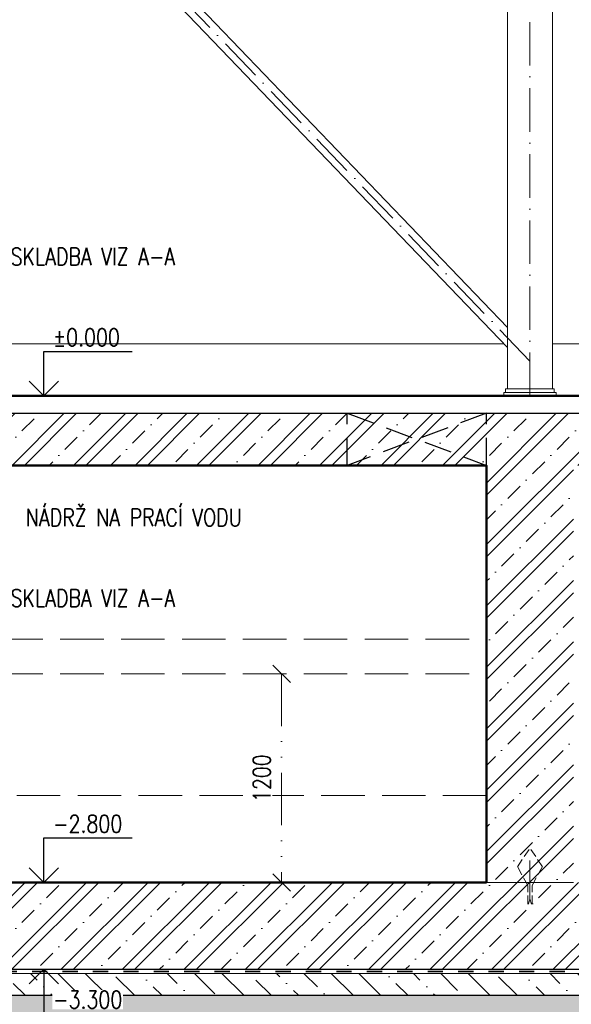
# Model space of a CAD drawing. Header units: millimetres. Extents: x -25606 to 96684, y -22894 to 47132.
# Tile 9 of 89: x 6776 to 9946, y -15815 to -10149. Entities that reach past the tile are written whole.
import ezdxf
from ezdxf import colors
from ezdxf.entities.mleader import LeaderData, LeaderLine
from ezdxf.math import Vec2, Vec3

# ---------------------------------------------------------------- set-up
doc = ezdxf.new("R2010")
doc.units = ezdxf.units.MM
doc.header["$LTSCALE"] = 50
for name, pattern in [('A_CARA_07', [7, 5, -2]), ('A_CARA_15', [7.6, 5, -1.3, 0, -1.3]), ('A_CARA_16', [11.4, 6, -1.8, 0, -1.8, 0, -1.8]), ('HIDDEN', [9.525, 6.35, -3.175]), ('IZOL', [3.5, 1.75, -1.75])]:
    doc.linetypes.add(name, pattern=pattern)
doc.layers.get('Defpoints').update_dxf_attribs({"color": 132})
for name, color, linetype, lineweight in [('CA_HYDROIZOLACE', 62, 'IZOL', 35), ('CA_KOTY', 3, 'Continuous', 25), ('CA_NEVHRA', 3, 'HIDDEN', 25), ('CA_OK18', 5, 'Continuous', 18), ('CA_OSY', 5, 'A_CARA_15', 18), ('CA_POHHRA18', 8, 'Continuous', 18), ('CA_POHHRA25', 7, 'Continuous', 25), ('CA_REZY', 1, 'Continuous', 50), ('CA_SRAFY', 9, 'Continuous', 13), ('CA_TEXT25', 7, 'Continuous', 25), ('CA_TG', 9, 'A_CARA_16', 13)]:
    doc.layers.add(name, color=color, linetype=linetype, lineweight=lineweight)
doc.layers.add('Obrysy', color=2, linetype='Continuous')
doc.styles.add('ROMANS', font='romans.shx', dxfattribs={"width": 0.8})
doc.dimstyles.new('A-50_(2.5)', dxfattribs={"dimscale": 50, "dimtxt": 2, "dimasz": 2, "dimexe": 1, "dimexo": 2, "dimgap": 0, "dimtad": 0, "dimdec": 0, "dimrnd": 1, "dimtxsty": 'ROMANS', "dimblk1": 'OBLIQUE', "dimblk2": 'OBLIQUE', "dimsah": 1, "dimcen": 2, "dimclrd": 256, "dimclre": 256, "dimclrt": 256, "dimadec": 1, "dimazin": 2, "dimtfac": 0.714286, "dimtdec": 0, "dimtmove": 0, "dimatfit": 3, "dimldrblk": 'DOTSMALL', "dimfxl": 7, "dimfxlon": 1, "dimtvp": 1.142857, "dimtfill": 1, "dimtolj": 1, "dimlwd": -1, "dimlwe": -1, "dimarcsym": 0})

# ---------------------------------------------------------------- blocks, each defined once
blk = doc.blocks.new('_Oblique')
at = {"color": 0, "linetype": 'ByBlock', "lineweight": -2}
blk.add_line((-0.5, -0.5), (0.5, 0.5), dxfattribs=at)
blk = doc.blocks.new('*D210')
at = {"layer": 'CA_TG', "transparency": 16777216}
for p, q in [((8281.4, -13913.6), (8231.4, -13913.6)), ((8281.4, -13913.6), (8281.4, -15113.6)), ((8281.4, -15113.6), (8231.4, -15113.6))]:
    blk.add_line(p, q, dxfattribs=at)
at = {"layer": 'Defpoints', "color": 0, "linetype": 'Continuous', "transparency": 16777216}
for p in [(8311.5, -13913.6), (8281.4, -15113.6), (8311.5, -15113.6)]:
    blk.add_point(p, dxfattribs=at)
at = {"layer": 'CA_TG', "linetype": 'Continuous', "transparency": 16777216, "xscale": 100, "yscale": 100, "zscale": 100}
for p, rotation in [((8281.4, -13913.6), 90), ((8281.4, -15113.6), 270)]:
    blk.add_blockref('_Oblique', p, dxfattribs=dict(at, rotation=rotation))
at = {"layer": 'CA_TG', "linetype": 'Continuous', "transparency": 16777216, "insert": (8167.1, -14513.6), "char_height": 100, "attachment_point": 5, "rotation": 90, "style": 'ROMANS', "bg_fill": 3, "box_fill_scale": 1.1, "bg_fill_color": 256, "bg_fill_true_color": 13158600, "bg_fill_transparency": 0}
blk.add_mtext('\\A1;1200', dxfattribs=at)
blk = doc.blocks.new('_DotSmall')
at = {"color": 0, "linetype": 'ByBlock', "const_width": 0.5}
blk.add_lwpolyline([(-0.0625, 0, 1), (0.0625, 0, 1)], format="xyb", close=True, dxfattribs=at)
blk = doc.blocks.new('*D252')
at = {"layer": 'CA_KOTY', "transparency": 16777216}
for p, q in [((3708.8, -16355), (3708.8, -16755)), ((15708.8, -16355), (15708.8, -16755)), ((3708.8, -16705), (15708.8, -16705))]:
    blk.add_line(p, q, dxfattribs=at)
at = {"layer": 'Defpoints', "color": 0, "transparency": 16777216}
for p in [(3708.8, -15613.6), (15708.8, -15613.6), (15708.8, -16705)]:
    blk.add_point(p, dxfattribs=at)
at = {"layer": 'CA_KOTY', "transparency": 16777216, "xscale": 100, "yscale": 100, "zscale": 100, "rotation": 180}
blk.add_blockref('_Oblique', (3708.8, -16705), dxfattribs=at)
at = {"layer": 'CA_KOTY', "transparency": 16777216, "xscale": 100, "yscale": 100, "zscale": 100}
blk.add_blockref('_Oblique', (15708.8, -16705), dxfattribs=at)
at = {"layer": 'CA_KOTY', "transparency": 16777216, "insert": (9708.8, -16590.7), "char_height": 100, "attachment_point": 5, "style": 'ROMANS', "bg_fill": 3, "box_fill_scale": 1.1, "bg_fill_color": 256, "bg_fill_true_color": 13158600, "bg_fill_transparency": 0}
blk.add_mtext('\\A1;12000', dxfattribs=at)
blk = doc.blocks.new('_Dot')
at = {"layer": 'Obrysy', "color": 0, "lineweight": -2}
blk.add_line((-0.5, 0), (-1, 0), dxfattribs=at)
at = {"layer": 'Obrysy', "color": 0, "const_width": 0.5}
blk.add_lwpolyline([(-0.25, 0, 1), (0.25, 0, 1)], format="xyb", close=True, dxfattribs=at)

msp = doc.modelspace()

# ---------------------------------------------------------------- hatches: boundary and pattern name
at = {"layer": 'CA_SRAFY', "transparency": 33554687}
h = msp.add_hatch(dxfattribs=at)
h.set_pattern_fill('ZELEZOBETON', color=256, scale=50)
h.set_pattern_definition([(45, (0, 0), (-176.7767, 176.7767), []), (45, (70.7, 0), (-176.7767, 176.7767), []), (45, (212.13, 0), (-106.066, 247.4874), [100, -50, 0, -50])])
h.paths.add_polyline_path([(15708.76, -12313.6), (15368.76, -12313.6), (15308.76, -12313.6), (15208.76, -12313.6), (15208.76, -12413.6), (4208.76, -12413.6), (4208.76, -12313.6), (4048.76, -12313.6), (3808.76, -12313.6), (3708.76, -12313.6), (3708.76, -15613.6), (15708.76, -15613.6)])
h.paths.add_polyline_path([(9958.76, -15113.6), (9958.76, -12713.6), (15208.76, -12713.6), (15208.76, -15113.6)], flags=16)
h.paths.add_polyline_path([(9458.76, -15113.6), (4208.76, -15113.6), (4208.76, -12713.6), (9458.76, -12713.6)], flags=16)
h = msp.add_hatch(dxfattribs=at)
h.set_pattern_fill('ZEM_NASYPANA', color=256, scale=80)
h.set_pattern_definition([(45, (0, 0), (0, 226.2742), [80, -240]), (135, (169.7, 113.14), (-226.2742, 2e-14), [80, -240])])
h.paths.add_polyline_path([(18966.46, -12363.6), (18966.46, -12428.6), (19148.76, -12428.6), (19148.76, -14688.6), (20308.76, -14688.6), (20308.76, -12363.6)])
h.paths.add_polyline_path([(17047.04, -12428.6), (17047.04, -12363.6), (15788.76, -12363.6), (15788.76, -13063.6), (15733.76, -13063.6), (15733.76, -14688.6), (16748.76, -14688.6), (16748.76, -12428.6)])
edge = h.paths.add_edge_path()
edge.add_arc((3428.13, -13363.6), 62.5, 0, 360)
h.paths.add_polyline_path([(3683.76, -13063.6), (3628.76, -13063.6), (3628.76, -12363.6), (2708.76, -12363.6), (2708.76, -15763.6), (3558.76, -15763.6), (3558.76, -15613.6), (3683.76, -15613.6)])
h = msp.add_hatch(dxfattribs=at)
h.set_pattern_fill('ANSI36', color=256, scale=35, angle=90)
h.paths.add_polyline_path([(15858.76, -15613.6), (15733.76, -15613.6), (15733.76, -15638.6), (3683.76, -15638.6), (3683.76, -15613.6), (3558.76, -15613.6), (3558.76, -15763.6), (15858.76, -15763.6)])
h = msp.add_hatch(dxfattribs=at)
h.set_pattern_fill('AR-CONC', color=256, scale=3)
h.paths.add_polyline_path([(16996.99, -15763.6), (2708.76, -15763.6), (2708.76, -16263.6), (16708.76, -16263.6)])

# ---------------------------------------------------------------- linework, layer by layer
at = {"layer": 'CA_HYDROIZOLACE'}
msp.add_lwpolyline([(3696.26, -12313.6), (3696.26, -15626.1), (15721.26, -15626.1), (15721.26, -12313.6)], dxfattribs=at)
at = {"layer": 'CA_KOTY'}
for points in [[(6830.41, -12229.6), (6914.41, -12313.6), (6998.41, -12229.6), (6914.41, -12313.6), (6830.41, -12229.6), (6914.41, -12313.6), (6914.41, -12057.68), (7421.54, -12057.68)], [(6830.41, -15029.6), (6914.41, -15113.6), (6998.41, -15029.6), (6914.41, -15113.6), (6830.41, -15029.6), (6914.41, -15113.6), (6914.41, -14857.68), (7421.54, -14857.68)], [(6830.41, -15697.6), (6914.41, -15613.6), (6998.41, -15697.6), (6914.41, -15613.6), (6830.41, -15697.6), (6914.41, -15613.6), (6914.41, -15869.52), (7421.54, -15869.52)]]:
    msp.add_lwpolyline(points, dxfattribs=at)
at = {"layer": 'CA_NEVHRA', "ltscale": 0.5}
msp.add_lwpolyline([(8658.76, -12413.6), (9458.76, -12713.6), (9458.76, -12413.6), (8658.76, -12713.6)], close=True, dxfattribs=at)
at = {"layer": 'CA_OK18', "ltscale": 0.25}
for p, q in [((9578.76, -6026.6), (9578.76, -12273.6)), ((9838.76, -12273.6), (9838.76, -6026.6)), ((9578.76, -12035.76), (6816.69, -9153.6)), ((6927.49, -9153.6), (9578.76, -11920.14))]:
    msp.add_line(p, q, dxfattribs=at)
for points in [[(9558.76, -12313.6), (9858.76, -12313.6), (9858.76, -12293.6), (9558.76, -12293.6)], [(9848.76, -12293.6), (9568.76, -12293.6), (9568.76, -12273.6), (9848.76, -12273.6)]]:
    msp.add_lwpolyline(points, close=True, dxfattribs=at)
at = {"layer": 'CA_OSY'}
for p, q in [((9708.76, -12313.6), (9708.76, -4863.09)), ((9708.76, -12113.6), (6833.76, -9113.6))]:
    msp.add_line(p, q, dxfattribs=at)
at = {"layer": 'CA_POHHRA18'}
msp.add_line((9838.76, -12013.6), (10033.76, -12013.6), dxfattribs=at)
msp.add_lwpolyline([(3683.76, -12313.6), (3683.76, -15638.6), (15733.76, -15638.6), (15733.76, -12313.6)], dxfattribs=at)
at = {"layer": 'CA_POHHRA25'}
for p, q in [((4208.76, -12413.6), (15208.76, -12413.6)), ((2708.76, -15763.6), (16997.43, -15763.6))]:
    msp.add_line(p, q, dxfattribs=at)
msp.add_lwpolyline([(3708.76, -12313.6), (3708.76, -15613.6), (15708.76, -15613.6), (15708.76, -12313.6)], dxfattribs=at)
at = {"layer": 'CA_REZY'}
msp.add_line((4048.76, -12313.6), (15368.76, -12313.6), dxfattribs=at)
msp.add_lwpolyline([(4208.76, -12713.6), (4208.76, -15113.6), (9458.76, -15113.6), (9458.76, -12713.6)], close=True, dxfattribs=at)
at = {"layer": 'CA_SRAFY'}
msp.add_line((9458.76, -15113.6), (9958.76, -15113.6), dxfattribs=at)
at = {"layer": 'CA_SRAFY', "linetype": 'A_CARA_07', "ltscale": 0.2}
for points in [[(9696.56, -15239.82), (9696.56, -15131.82), (9636.76, -15023.82), (9708.76, -14915.82)], [(9720.96, -15239.82), (9720.96, -15131.82), (9780.76, -15023.82), (9708.76, -14915.82)]]:
    msp.add_lwpolyline(points, dxfattribs=at)
at = {"layer": 'CA_SRAFY', "ltscale": 0.5}
msp.add_lwpolyline([(9708.76, -14988.6), (9708.76, -15208.6), (9699.76, -15238.6), (9708.76, -15208.6), (9717.76, -15238.6)], dxfattribs=at)
at = {"layer": 'CA_TG', "linetype": 'A_CARA_07'}
for p, q in [((4208.76, -13713.6), (9458.76, -13713.6)), ((4208.76, -13913.6), (9458.76, -13913.6)), ((9458.76, -14613.6), (4208.76, -14613.6))]:
    msp.add_line(p, q, dxfattribs=at)

# ---------------------------------------------------------------- next in the draw order: texts
at = {"layer": 'CA_KOTY', "char_height": 100, "width": 1.833200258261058e-12, "attachment_point": 7, "style": 'ROMANS', "bg_fill": 3, "box_fill_scale": 1.05, "bg_fill_color": 256, "bg_fill_transparency": 0}
for s, insert in [('%%P0.000', (6967.31, -12026.68)), ('-2.800', (6967.31, -14826.68)), ('-3.300', (6967.31, -15838.52))]:
    msp.add_mtext(s, dxfattribs=dict(at, insert=insert))
at = {"layer": 'CA_TEXT25', "insert": (6811.14, -12963.51), "char_height": 100, "attachment_point": 1, "line_spacing_factor": 0.9, "style": 'ROMANS', "bg_fill": 3, "box_fill_scale": 1, "bg_fill_color": 256, "bg_fill_transparency": 0}
msp.add_mtext('\\A1;NÁDRŽ NA PRACÍ VODU', dxfattribs=at)

# ---------------------------------------------------------------- next in the draw order: dimensions: what is measured, and where the dimension line sits
at = {"layer": 'CA_TG', "linetype": 'Continuous'}
dim = msp.add_linear_dim(base=(8281.39, -15113.6), p1=(8311.55, -13913.6), p2=(8311.55, -15113.6), angle=90, dimstyle='A-50_(2.5)', dxfattribs=at)
dim.commit()
dim.dimension.update_dxf_attribs({"geometry": '*D210', "text_midpoint": (8167.1, -14513.6)})

# ---------------------------------------------------------------- next in the draw order: dimensions: what is measured, and where the dimension line sits
at = {"layer": 'CA_KOTY'}
dim = msp.add_linear_dim(base=(15708.76, -16705.04), p1=(3708.76, -15613.6), p2=(15708.76, -15613.6), dimstyle='A-50_(2.5)', override={"dimtmove": 1}, dxfattribs=at)
dim.commit()
dim.dimension.update_dxf_attribs({"geometry": '*D252', "text_midpoint": (9708.76, -16590.75)})

# ---------------------------------------------------------------- next in the draw order: leaders
at = {"layer": 'CA_TEXT25'}
ml = msp.add_multileader_mtext('Standard', dxfattribs=at)
ml.set_content('\\A1;\\pxql,t38.4,40,41.6,43.2,44.8,46.4,48,49.6,51.2;- SKLADBA VIZ A-A', color=256, style='ROMANS')
ml.set_leader_properties()
ml.set_arrow_properties(name='DOT')
ml.build(insert=Vec2(0, 0))
ml.multileader.update_dxf_attribs({"text_right_attachment_type": 6, "dogleg_length": 5, "arrow_head_size": 25})
ctx = ml.context
ctx.base_point, ctx.char_height, ctx.arrow_head_size, ctx.landing_gap_size, ctx.plane_origin = Vec3(6579.41, -11511.73), 100, 25, 0, Vec3(-11096.91, -9390.89)
ctx.right_attachment = 6
notes = []
notes.append((ctx, [(0, (1, 1, 0), (6574.41, -11511.73), (1, 0), 5, [(4, [(6574.41, -12713.6)], 0, [])])]))
ctx.mtext.insert, ctx.mtext.rotation, ctx.mtext.defined_height, ctx.mtext.line_spacing_style, ctx.mtext.flow_direction = Vec3(6579.41, -11461.73), 6.2831853, 50, 2, 5
ctx.mtext.has_bg_fill, ctx.mtext.bg_color, ctx.mtext.bg_scale_factor, ctx.mtext.bg_transparency, ctx.mtext.use_window_bg_color = 1, -1073741824, 1.05, 0, 1
for ctx, leaders in notes:
    for number, flags, end, landing, length, lines in leaders:
        leader = LeaderData()
        leader.index, (leader.has_last_leader_line, leader.has_dogleg_vector, leader.attachment_direction) = number, flags
        leader.last_leader_point, leader.dogleg_vector, leader.dogleg_length = Vec3(end), Vec3(landing), length
        for number, points, colour, breaks in lines:
            line = LeaderLine()
            line.index, line.vertices, line.color, line.breaks = number, Vec3.list(points), colors.encode_raw_color(colour), breaks
            leader.lines.append(line)
        ctx.leaders.append(leader)

# ---------------------------------------------------------------- next in the draw order: linework, layer by layer
at = {"layer": 'CA_POHHRA18'}
msp.add_line((4109.99, -12013.6), (9557.52, -12013.6), dxfattribs=at)

# ---------------------------------------------------------------- next in the draw order: leaders
at = {"layer": 'CA_TEXT25'}
ml = msp.add_multileader_mtext('Standard', dxfattribs=at)
ml.set_content('\\A1;\\pxql,t38.4,40,41.6,43.2,44.8,46.4,48,49.6,51.2;- SKLADBA VIZ A-A', color=256, style='ROMANS')
ml.set_leader_properties()
ml.set_arrow_properties(name='DOT')
ml.build(insert=Vec2(0, 0))
ml.multileader.update_dxf_attribs({"text_right_attachment_type": 6, "dogleg_length": 5, "arrow_head_size": 25})
ctx = ml.context
ctx.base_point, ctx.char_height, ctx.arrow_head_size, ctx.landing_gap_size, ctx.plane_origin = Vec3(6579.41, -13477.32), 100, 25, 0, Vec3(-11096.91, -11356.48)
ctx.right_attachment = 6
notes = []
notes.append((ctx, [(0, (1, 1, 0), (6574.41, -13477.32), (1, 0), 5, [(4, [(6574.41, -16036.88), (6574.41, -15697.37), (6574.41, -15626.1), (6574.41, -15270.03), (6574.41, -15112.98)], 0, [])])]))
ctx.mtext.insert, ctx.mtext.rotation, ctx.mtext.defined_height, ctx.mtext.line_spacing_style, ctx.mtext.flow_direction = Vec3(6579.41, -13427.32), 6.2831853, 50, 2, 5
ctx.mtext.has_bg_fill, ctx.mtext.bg_color, ctx.mtext.bg_scale_factor, ctx.mtext.bg_transparency, ctx.mtext.use_window_bg_color = 1, -1073741824, 1.05, 0, 1
for ctx, leaders in notes:
    for number, flags, end, landing, length, lines in leaders:
        leader = LeaderData()
        leader.index, (leader.has_last_leader_line, leader.has_dogleg_vector, leader.attachment_direction) = number, flags
        leader.last_leader_point, leader.dogleg_vector, leader.dogleg_length = Vec3(end), Vec3(landing), length
        for number, points, colour, breaks in lines:
            line = LeaderLine()
            line.index, line.vertices, line.color, line.breaks = number, Vec3.list(points), colors.encode_raw_color(colour), breaks
            leader.lines.append(line)
        ctx.leaders.append(leader)

doc.saveas('drawing.dxf')
